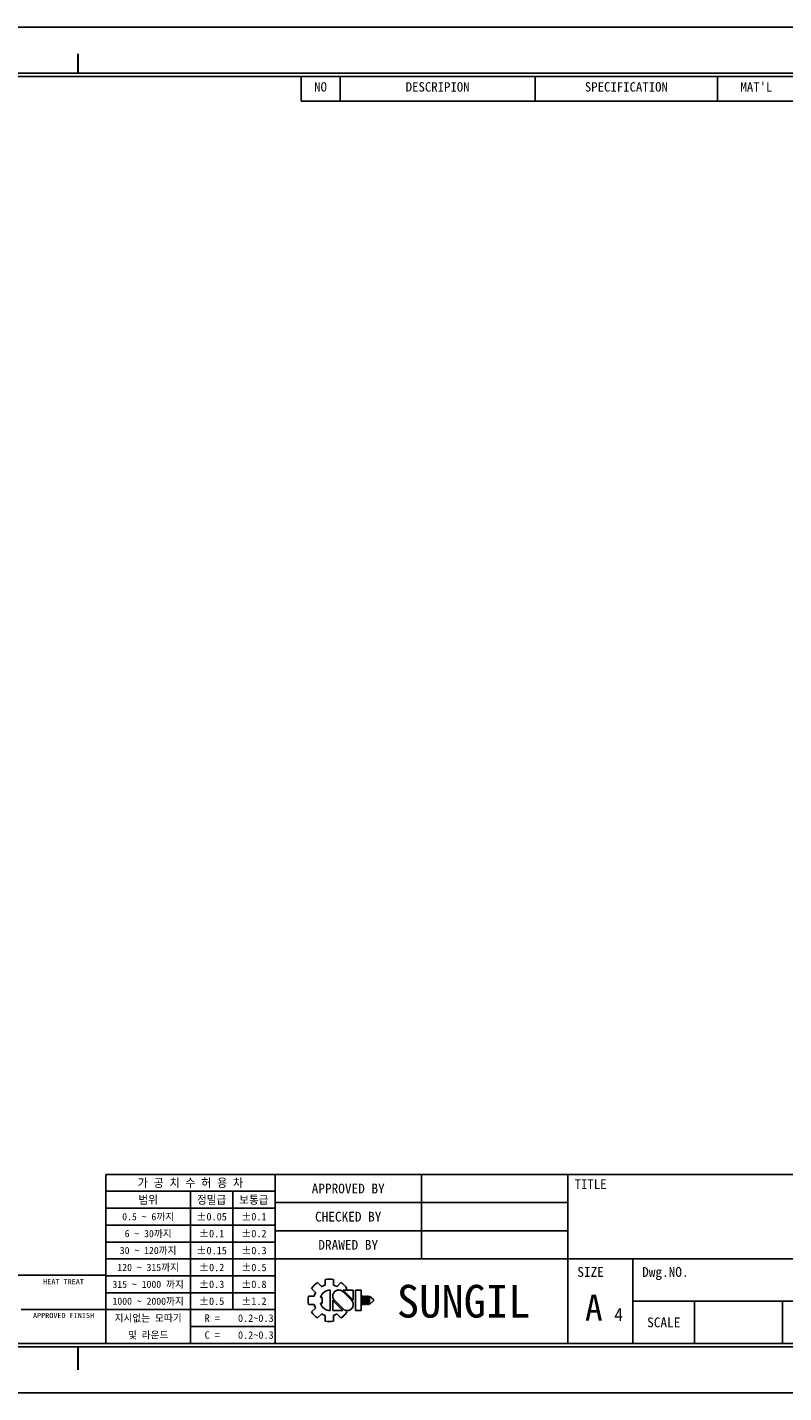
# Model space of a CAD drawing. Header units: millimetres. Extents: x -363 to 1072, y 1435 to 2763.
# Tile 6 of 16: x 429 to 593, y 1435 to 1732. Entities that reach past the tile are written whole.
import ezdxf
from ezdxf.enums import TextEntityAlignment as Align

# ---------------------------------------------------------------- set-up
doc = ezdxf.new("R2010")
doc.units = ezdxf.units.MM
doc.header["$LTSCALE"] = 5
doc.layers.add('가는실선', color=1, linetype='Continuous')
doc.layers.add('외형선', color=3, linetype='Continuous')

# ---------------------------------------------------------------- blocks, each defined once
blk = doc.blocks.new('성일기공 마크')
at = {"layer": '외형선'}
for p, q in [((877.37, 15.02), (877.99, 14.4)), ((878.28, 15.94), (878.91, 15.32)), ((879.43, 16.42), (879.43, 15.54)), ((880.24, 14.8), (880.24, 11.65)), ((880.73, 16.42), (880.73, 15.54)), ((881.26, 15.32), (881.88, 15.94)), ((883.76, 13.25), (882.2, 14.8)), ((882.2, 14.8), (883.76, 14.8)), ((882.58, 14.8), (882.8, 15.02)), ((883.76, 14.8), (883.76, 13.23)), ((884.13, 14.8), (884.13, 11.65)), ((884.13, 14.8), (884.99, 14.8)), ((884.99, 14.8), (884.99, 11.65)), ((876.89, 13.88), (877.77, 13.88)), ((876.89, 13.88), (877.77, 13.88)), ((878.72, 13.66), (879.01, 13.66)), ((878.72, 12.79), (879.01, 12.79)), ((879.01, 13.66), (879.01, 12.79)), ((880.6, 13.23), (880.6, 11.65)), ((880.6, 13.2), (882.15, 11.65)), ((880.87, 13.23), (882.21, 11.89)), ((883.48, 13.23), (882.14, 14.56)), ((885.14, 13.88), (885.14, 12.58)), ((885.14, 13.88), (885.36, 13.88)), ((885.36, 13.88), (885.36, 12.58)), ((885.51, 13.88), (885.51, 12.58)), ((885.51, 13.88), (885.73, 13.88)), ((885.73, 13.88), (885.73, 12.58)), ((885.88, 13.88), (885.88, 12.58)), ((885.88, 13.88), (886.1, 13.88)), ((886.1, 13.88), (886.1, 12.58)), ((886.25, 13.88), (886.25, 12.58)), ((886.25, 13.88), (886.9, 13.33)), ((886.9, 13.12), (886.25, 12.58)), ((886.9, 13.33), (886.9, 13.23)), ((886.9, 13.33), (886.9, 13.12)), ((886.9, 13.23), (886.9, 13.12)), ((876.89, 12.58), (877.77, 12.58)), ((877.37, 11.43), (877.99, 12.05)), ((878.28, 10.51), (878.91, 11.13)), ((879.43, 10.91), (879.43, 10.03)), ((880.6, 11.65), (882.15, 11.65)), ((880.73, 10.91), (880.73, 10.03)), ((881.26, 11.13), (881.88, 10.51)), ((882.52, 11.7), (882.8, 11.43)), ((884.13, 11.65), (884.99, 11.65)), ((885.14, 12.58), (885.36, 12.58)), ((885.51, 12.58), (885.73, 12.58)), ((885.88, 12.58), (886.1, 12.58))]:
    blk.add_line(p, q, dxfattribs=at)
for centre, radius, start, end in [((880.08, 13.23), 3.26, 123.4943, 146.5057), ((880.24, 13.23), 1.58, 90, 164.0671), ((880.08, 13.23), 2.4, 105.6872, 119.3128), ((880.08, 13.23), 3.26, 78.4943, 101.5057), ((881.52, 13.88), 0.919, 43.2202, 225.8282), ((880.08, 13.23), 2.4, 60.6872, 74.3128), ((880.08, 13.23), 3.26, 33.4943, 56.5057), ((880.08, 13.23), 3.26, 168.4943, 191.5057), ((880.08, 13.23), 2.4, 150.6872, 164.3128), ((880.24, 13.23), 1.58, 195.9329, 270), ((882.84, 12.57), 0.919, 223.2202, 45.8282), ((880.08, 13.23), 3.26, 213.4943, 236.5057), ((880.08, 13.23), 2.4, 195.6872, 209.3128), ((880.08, 13.23), 2.4, 240.6872, 254.3128), ((880.08, 13.23), 2.4, 285.6872, 299.3128), ((880.08, 13.23), 3.26, 303.4943, 326.5057), ((880.08, 13.23), 3.26, 258.4943, 281.5057)]:
    blk.add_arc(centre, radius, start, end, dxfattribs=at)
blk = doc.blocks.new('A3 도각')
at = {"layer": '가는실선'}
for p, q in [((265.7, 286.29), (265.7, 280.97)), ((308.13, 286.29), (308.13, 280.97)), ((347.73, 286.29), (347.73, 280.97)), ((257.21, 280.97), (397.54, 280.97)), ((251.56, 47.48), (251.56, 10.71)), ((283.38, 47.48), (283.38, 29.09)), ((315.2, 47.48), (315.2, 10.71)), ((251.56, 43.8), (214.79, 43.8)), ((233.17, 43.8), (233.17, 10.71)), ((242.36, 43.8), (242.36, 18.06)), ((251.56, 40.12), (214.79, 40.12)), ((315.2, 41.35), (251.56, 41.35)), ((251.56, 36.45), (214.79, 36.45)), ((251.56, 32.77), (214.79, 32.77)), ((315.2, 35.22), (251.56, 35.22)), ((251.56, 29.09), (214.79, 29.09)), ((397.54, 29.09), (251.56, 29.09)), ((329.34, 29.09), (329.34, 10.71)), ((251.56, 25.42), (214.79, 25.42)), ((251.56, 21.74), (214.79, 21.74)), ((196.4, 18.06), (214.79, 18.06)), ((251.56, 18.06), (214.79, 18.06)), ((397.54, 19.9), (329.34, 19.9)), ((342.78, 19.9), (342.78, 10.71)), ((361.87, 19.9), (361.87, 10.71)), ((251.56, 14.38), (233.17, 14.38))]:
    blk.add_line(p, q, dxfattribs=at)
for p in [(283.38, 41.35), (283.38, 35.22)]:
    blk.add_point(p, dxfattribs=at)
at = {"layer": '외형선'}
for p, q in [((257.21, 286.29), (257.21, 280.97)), ((397.54, 47.48), (214.79, 47.48)), ((214.79, 47.48), (214.79, 10.71)), ((214.79, 25.56), (76.19, 25.56))]:
    blk.add_line(p, q, dxfattribs=at)
at = {"layer": '외형선', "color": 0}
blk.add_lwpolyline([(420.5, 297), (0, 297), (0, 0), (420.5, 0)], close=True, dxfattribs=at)
at = {"layer": '외형선', "const_width": 0.424}
for points in [[(208.75, 287), (208.75, 291.24)], [(208.75, 10), (208.75, 4.95)]]:
    blk.add_lwpolyline(points, dxfattribs=at)
at = {"layer": '외형선', "const_width": 0.354}
blk.add_lwpolyline([(398.25, 10), (398.25, 287), (27.25, 287), (27.25, 10)], close=True, dxfattribs=at)
at = {"layer": '외형선'}
blk.add_lwpolyline([(397.54, 10.71), (397.54, 286.29), (27.96, 286.29), (27.96, 10.71)], close=True, dxfattribs=at)
at = {"xscale": 1.414285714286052, "yscale": 1.414285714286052, "zscale": 1.414285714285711}
blk.add_blockref('성일기공 마크', (-981.33, 1.39), dxfattribs=at)
at = {"color": 3}
for s, height, p in [('가 공 치 수 허 용 차', 1.8386, (233.17, 45.64)), ('범위', 1.768, (223.98, 41.96)), ('정밀급', 1.768, (237.77, 41.96)), ('보통급', 1.768, (246.96, 41.96)), ('0.5 ~ 6까지', 1.556, (223.98, 38.29)), ('%%P0.05', 1.626, (237.77, 38.29)), ('%%P0.1', 1.626, (246.96, 38.29)), ('6 ~ 30까지', 1.556, (223.98, 34.61)), ('%%P0.1', 1.626, (237.77, 34.61)), ('%%P0.2', 1.626, (246.96, 34.61)), ('30 ~ 120까지', 1.556, (223.98, 30.93)), ('%%P0.15', 1.626, (237.77, 30.93)), ('%%P0.3', 1.626, (246.96, 30.93)), ('120 ~ 315까지', 1.5557, (223.98, 27.25)), ('%%P0.2', 1.626, (237.77, 27.25)), ('%%P0.5', 1.626, (246.96, 27.25)), ('HEAT TREAT', 1.131, (205.59, 24.14)), ('315 ~ 1000 까지', 1.5557, (223.98, 23.58)), ('%%P0.3', 1.626, (237.77, 23.58)), ('%%P0.8', 1.626, (246.96, 23.58)), ('1000 ~ 2000까지', 1.5557, (223.98, 19.9)), ('%%P0.5', 1.626, (237.77, 19.9)), ('%%P1.2', 1.626, (246.96, 19.9)), ('APPROVED FINISH', 1.1314, (205.59, 16.79)), ('지시없는 모따기', 1.556, (223.98, 16.22)), ('R = ', 1.626, (238.47, 16.22)), ('SCALE', 2.121, (336.06, 15.3)), ('및 라운드', 1.556, (223.98, 12.55)), ('C = ', 1.626, (238.47, 12.55))]:
    blk.add_text(s, height=height, dxfattribs=at).set_placement(p, align=Align.MIDDLE_CENTER)
for tag, height, p in [('REASONOFREVISIONS', 1.77, (113.66, 23.08)), ('REVISIONER', 1.77, (150.44, 23.08)), ('CHECKER', 1.77, (168.82, 23.08)), ('REVISIONDATE', 1.77, (187.21, 23.08)), ('HEATTREAT', 1.13, (205.59, 20.61)), ('SCALE', 2.12, (352.32, 15.3)), ('DATE', 2.12, (386.97, 15.3)), ('APRROVEDFINISH', 1.13, (205.59, 13.25))]:
    blk.add_attdef(tag, text='', height=height, dxfattribs=at).set_placement(p, align=Align.MIDDLE_CENTER)
for tag, p in [('필렛', (242.01, 16.22)), ('모따기', (242.01, 12.55))]:
    blk.add_attdef(tag, text='', height=1.63, dxfattribs=at).set_placement(p, align=Align.MIDDLE_LEFT)
at = {"layer": '외형선'}
for s, height, p in [("MAT'L", 2.042, (356.21, 284.04)), ('NO', 2.042, (261.46, 284.04)), ('DESCRIPION', 2.042, (286.91, 284.04)), ('SPECIFICATION', 2.0422, (327.93, 284.04)), ('APPROVED BY', 2.1214, (267.47, 44.41)), ('TITLE', 2.042, (320.15, 45.36)), ('CHECKED BY', 2.121, (267.47, 38.29)), ('DRAWED BY', 2.121, (267.47, 32.16)), ('SIZE', 2.121, (320.15, 26.26)), ('Dwg.NO.', 2.121, (336.41, 26.26)), ('SUNGIL', 7.117, (292.57, 19.9)), ('A', 5.66, (320.86, 18.49))]:
    blk.add_text(s, height=height, dxfattribs=at).set_placement(p, align=Align.MIDDLE_CENTER)
for tag, height, p in [('APPROVED', 2.12, (299.29, 44.41)), ('도면타이틀', 7.07, (363.99, 38.29)), ('CHECKED', 2.12, (299.29, 38.29)), ('DRAWED', 2.12, (299.29, 32.16)), ('도면번호', 3.54, (370.71, 24.5)), ('도면SIZE', 2.83, (324.76, 16.99))]:
    blk.add_attdef(tag, text='', height=height, dxfattribs=at).set_placement(p, align=Align.MIDDLE_CENTER)

msp = doc.modelspace()

# ---------------------------------------------------------------- block references
ref = msp.add_blockref('A3 도각', (231.2425, 1434.9345))
ref.add_attrib('모따기', '0.2~0.3', dxfattribs={"color": 3, "height": 1.62643}).set_placement((474.7532, 1447.4802), align=Align.MIDDLE_LEFT)
ref.add_attrib('필렛', '0.2~0.3', dxfattribs={"color": 3, "height": 1.62643}).set_placement((474.7532, 1451.1574), align=Align.MIDDLE_LEFT)
ref.add_attrib('도면SIZE', '4', dxfattribs={"layer": '외형선', "height": 2.8286}).set_placement((557.5049, 1451.9266), align=Align.MIDDLE_CENTER)

doc.saveas('drawing.dxf')
